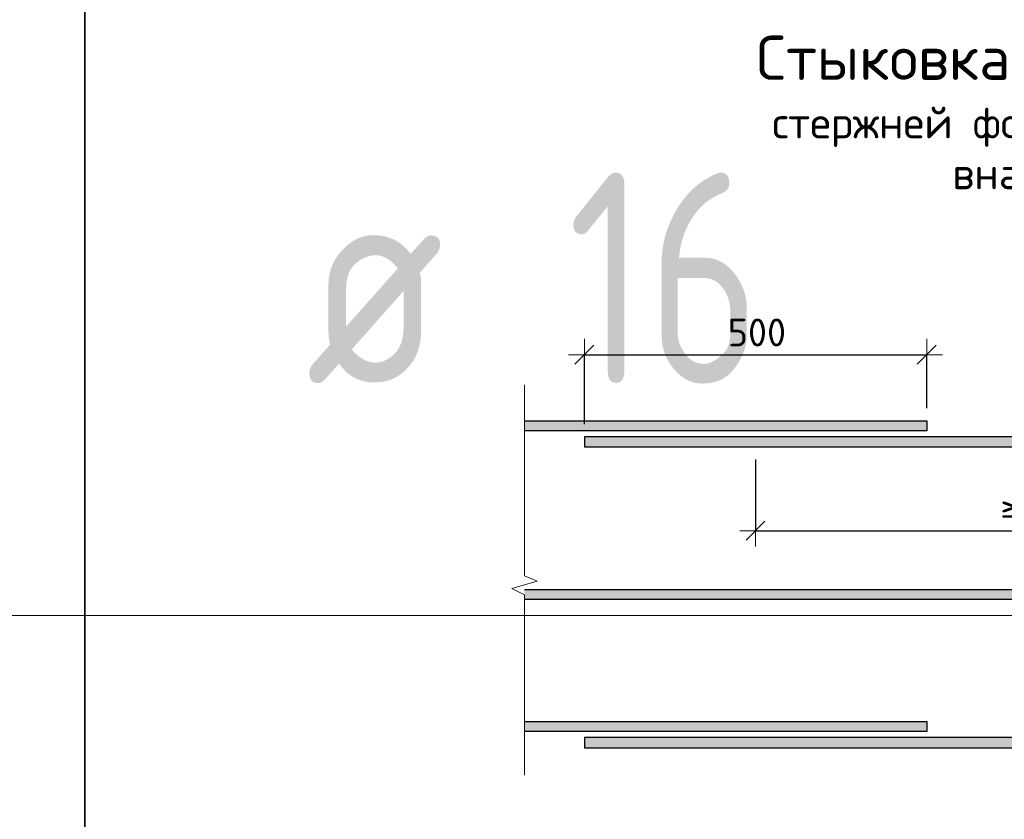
# Model space of a CAD drawing. Header units: metres. Extents: x -38 to 107, y -15 to 21.
# Tile 196 of 254: x 75.342 to 76.51, y 6.63 to 7.578. Entities that reach past the tile are written whole.
import ezdxf

# ---------------------------------------------------------------- set-up
doc = ezdxf.new("R2010")
doc.units = ezdxf.units.M
doc.header["$PDMODE"] = 65
for name, color, linetype, lineweight, true_color in [('XR$3$Арм.стержн.ниж.зоны Х', 7, 'Continuous', 35, 0xc600c6), ('XR$4$Арм.стержн.ниж.зоны Х', 7, 'Continuous', 35, 0xc600c6), ('XR$6$Арм.стержн.ниж.зоны Х', 7, 'Continuous', 35, 0xc600c6)]:
    doc.layers.add(name, color=color, linetype=linetype, lineweight=lineweight, true_color=true_color)
for name, color, linetype, lineweight in [('XR$3$Размерная линия_ общее', 7, 'Continuous', 13), ('XR$4$Размерная линия_ общее', 7, 'Continuous', 13), ('XR$5$Текст_ примечание', 7, 'Continuous', 13), ('XR$6$Размерная линия_ общее', 7, 'Continuous', 13)]:
    doc.layers.add(name, color=color, linetype=linetype, lineweight=lineweight)
doc.styles.add('ISOCPEUR', font='txt')
doc.dimstyles.new('DIMSTYLE_33', dxfattribs={"dimtxt": 0.033, "dimasz": 0.0375, "dimexe": 0, "dimexo": 0, "dimgap": 0.0165, "dimtad": 2, "dimdec": 0, "dimlfac": 1000, "dimrnd": 1, "dimzin": 12, "dimdsep": 46, "dimtxsty": 'ISOCPEUR', "dimblk1": 'ALL_ML_STRICH', "dimblk2": 'ALL_ML_STRICH', "dimsah": 1, "dimcen": 0, "dimclrd": 7, "dimclre": 256, "dimclrt": 7, "dimadec": 0, "dimazin": 0, "dimtfac": 1, "dimtdec": 0, "dimtix": 1, "dimtmove": 2, "dimatfit": 3, "dimfxl": 0, "dimtzin": 0, "dimlwd": 0, "dimlwe": -3, "dimarcsym": 0})
doc.dimstyles.new('DIMSTYLE_6', dxfattribs={"dimtxt": 0.033, "dimasz": 0.0375, "dimexe": 0, "dimexo": 0, "dimgap": 0.0165, "dimtad": 2, "dimdec": 0, "dimlfac": 1000, "dimrnd": 1, "dimzin": 12, "dimdsep": 46, "dimtxsty": 'ISOCPEUR', "dimblk1": 'ALL_ML_STRICH', "dimblk2": 'ALL_ML_STRICH', "dimsah": 1, "dimcen": 0, "dimclrd": 7, "dimclre": 256, "dimclrt": 7, "dimadec": 0, "dimazin": 0, "dimtfac": 1, "dimtdec": 0, "dimtix": 1, "dimtmove": 2, "dimatfit": 3, "dimfxl": 0, "dimtzin": 0, "dimlwd": 0, "dimlwe": -3, "dimarcsym": 0})
doc.dimstyles.new('DIMSTYLE_7', dxfattribs={"dimtxt": 0.033, "dimasz": 0.0375, "dimexe": 0, "dimexo": 0, "dimgap": 0.0165, "dimtad": 2, "dimdec": 0, "dimlfac": 1000, "dimrnd": 1, "dimzin": 12, "dimdsep": 46, "dimtxsty": 'ISOCPEUR', "dimblk1": 'ALL_ML_STRICH', "dimblk2": 'ALL_ML_STRICH', "dimsah": 1, "dimcen": 0, "dimclrd": 7, "dimclre": 256, "dimclrt": 7, "dimadec": 0, "dimazin": 0, "dimtfac": 1, "dimtdec": 0, "dimtix": 1, "dimtmove": 2, "dimatfit": 3, "dimfxl": 0, "dimtzin": 0, "dimlwd": 0, "dimlwe": -3, "dimarcsym": 0})
doc.dimstyles.new('DIMSTYLE_8', dxfattribs={"dimtxt": 0.033, "dimasz": 0.0375, "dimexe": 0, "dimexo": 0, "dimgap": 0.0165, "dimtad": 2, "dimdec": 0, "dimlfac": 1000, "dimrnd": 1, "dimzin": 12, "dimdsep": 46, "dimtxsty": 'ISOCPEUR', "dimblk1": 'ALL_ML_STRICH', "dimblk2": 'ALL_ML_STRICH', "dimsah": 1, "dimcen": 0, "dimclrd": 7, "dimclre": 256, "dimclrt": 7, "dimadec": 0, "dimazin": 0, "dimtfac": 1, "dimtdec": 0, "dimtix": 1, "dimtmove": 2, "dimatfit": 3, "dimfxl": 0, "dimtzin": 0, "dimlwd": 0, "dimlwe": -3, "dimarcsym": 0})

# ---------------------------------------------------------------- blocks, each defined once
blk = doc.blocks.new('ALL_ML_STRICH')
at = {"color": 0, "linetype": 'ByBlock', "lineweight": -2}
for p, q in [((0, -0.5), (0, 0.5)), ((-1, 0), (0.5, 0)), ((-0.3, -0.3), (0.3, 0.3))]:
    blk.add_line(p, q, dxfattribs=at)
blk = doc.blocks.new('*D40')
at = {"layer": 'DEFPOINTS', "color": 7, "linetype": 'Continuous', "lineweight": 13, "transparency": 33554687}
for p in [(76.0122, 7.1808), (76.4182, 7.1027), (76.0122, 7.0837)]:
    blk.add_point(p, dxfattribs=at)
at = {"layer": 'XR$3$Размерная линия_ общее', "color": 253, "linetype": 'Continuous', "lineweight": -2, "true_color": 0xa0a0a0, "transparency": 33554687}
for p, q in [((76.0122, 7.0987), (76.0122, 7.1808)), ((76.4182, 7.1177), (76.4182, 7.1808))]:
    blk.add_line(p, q, dxfattribs=at)
at = {"layer": 'XR$3$Размерная линия_ общее', "color": 7, "linetype": 'Continuous', "lineweight": -2, "transparency": 33554687}
blk.add_line((76.0122, 7.1808), (76.4182, 7.1808), dxfattribs=at)
at = {"layer": 'XR$3$Размерная линия_ общее', "color": 7, "linetype": 'Continuous', "lineweight": 13, "transparency": 33554687, "xscale": 0.0375, "yscale": 0.0375, "zscale": 0.0375, "rotation": 180}
blk.add_blockref('ALL_ML_STRICH', (76.0122, 7.1808), dxfattribs=at)
at = {"layer": 'XR$3$Размерная линия_ общее', "color": 7, "linetype": 'Continuous', "lineweight": 13, "transparency": 33554687, "xscale": 0.0375, "yscale": 0.0375, "zscale": 0.0375}
blk.add_blockref('ALL_ML_STRICH', (76.4182, 7.1808), dxfattribs=at)
at = {"layer": 'XR$3$Размерная линия_ общее', "color": 7, "linetype": 'Continuous', "lineweight": 13, "transparency": 33554687, "insert": (76.1822, 7.2238), "char_height": 0.033, "width": 0.00165, "attachment_point": 1, "line_spacing_factor": 0.60241, "style": 'ISOCPEUR'}
blk.add_mtext('500', dxfattribs=at)
blk = doc.blocks.new('*D41')
at = {"layer": 'DEFPOINTS', "color": 7, "linetype": 'Continuous', "lineweight": 13, "transparency": 33554687}
for p in [(76.2152, 7.0717), (76.2152, 6.9723), (76.8852, 6.9027)]:
    blk.add_point(p, dxfattribs=at)
at = {"layer": 'XR$3$Размерная линия_ общее', "color": 253, "linetype": 'Continuous', "lineweight": -2, "true_color": 0xa0a0a0, "transparency": 33554687}
for p, q in [((76.2152, 7.0567), (76.2152, 6.9723)), ((76.8852, 6.9177), (76.8852, 6.9723))]:
    blk.add_line(p, q, dxfattribs=at)
at = {"layer": 'XR$3$Размерная линия_ общее', "color": 7, "linetype": 'Continuous', "lineweight": -2, "transparency": 33554687}
blk.add_line((76.2152, 6.9723), (76.8852, 6.9723), dxfattribs=at)
at = {"layer": 'XR$3$Размерная линия_ общее', "color": 7, "linetype": 'Continuous', "lineweight": 13, "transparency": 33554687, "xscale": 0.0375, "yscale": 0.0375, "zscale": 0.0375, "rotation": 180}
blk.add_blockref('ALL_ML_STRICH', (76.2152, 6.9723), dxfattribs=at)
at = {"layer": 'XR$3$Размерная линия_ общее', "color": 7, "linetype": 'Continuous', "lineweight": 13, "transparency": 33554687, "xscale": 0.0375, "yscale": 0.0375, "zscale": 0.0375}
blk.add_blockref('ALL_ML_STRICH', (76.8852, 6.9723), dxfattribs=at)
at = {"layer": 'XR$3$Размерная линия_ общее', "color": 7, "linetype": 'Continuous', "lineweight": 13, "transparency": 33554687, "insert": (76.5056, 7.0153), "char_height": 0.033, "width": 0.00165, "attachment_point": 1, "line_spacing_factor": 0.60241, "style": 'ISOCPEUR'}
blk.add_mtext('≥650', dxfattribs=at)
blk = doc.blocks.new('ЭЛЕМЕНТ_УЗОРА_1')
at = {"color": 7, "linetype": 'Continuous', "lineweight": 13, "transparency": 33554687}
blk.add_line((75.9412, 6.6827), (75.9412, 6.6827), dxfattribs=at)
blk.add_lwpolyline([(75.9412, 7.1452), (75.9412, 6.919), (75.9562, 6.9126), (75.9262, 6.9038), (75.9412, 6.8964), (75.9412, 6.6827)], dxfattribs=at)
blk = doc.blocks.new('*D253')
at = {"layer": 'DEFPOINTS', "color": 7, "linetype": 'Continuous', "lineweight": 13, "transparency": 33554687}
for p in [(76.0122, 7.1808), (76.4182, 7.1027), (76.0122, 7.0837)]:
    blk.add_point(p, dxfattribs=at)
at = {"layer": 'XR$4$Размерная линия_ общее', "color": 253, "linetype": 'Continuous', "lineweight": -2, "true_color": 0xa0a0a0, "transparency": 33554687}
for p, q in [((76.0122, 7.0987), (76.0122, 7.1808)), ((76.4182, 7.1177), (76.4182, 7.1808))]:
    blk.add_line(p, q, dxfattribs=at)
at = {"layer": 'XR$4$Размерная линия_ общее', "color": 7, "linetype": 'Continuous', "lineweight": -2, "transparency": 33554687}
blk.add_line((76.0122, 7.1808), (76.4182, 7.1808), dxfattribs=at)
at = {"layer": 'XR$4$Размерная линия_ общее', "color": 7, "linetype": 'Continuous', "lineweight": 13, "transparency": 33554687, "xscale": 0.0375, "yscale": 0.0375, "zscale": 0.0375, "rotation": 180}
blk.add_blockref('ALL_ML_STRICH', (76.0122, 7.1808), dxfattribs=at)
at = {"layer": 'XR$4$Размерная линия_ общее', "color": 7, "linetype": 'Continuous', "lineweight": 13, "transparency": 33554687, "xscale": 0.0375, "yscale": 0.0375, "zscale": 0.0375}
blk.add_blockref('ALL_ML_STRICH', (76.4182, 7.1808), dxfattribs=at)
at = {"layer": 'XR$4$Размерная линия_ общее', "color": 7, "linetype": 'Continuous', "lineweight": 13, "transparency": 33554687, "insert": (76.1822, 7.2238), "char_height": 0.033, "width": 0.00165, "attachment_point": 1, "line_spacing_factor": 0.60241, "style": 'ISOCPEUR'}
blk.add_mtext('500', dxfattribs=at)
blk = doc.blocks.new('*D254')
at = {"layer": 'DEFPOINTS', "color": 7, "linetype": 'Continuous', "lineweight": 13, "transparency": 33554687}
for p in [(76.2152, 7.0717), (76.2152, 6.9723), (76.8852, 6.9027)]:
    blk.add_point(p, dxfattribs=at)
at = {"layer": 'XR$4$Размерная линия_ общее', "color": 253, "linetype": 'Continuous', "lineweight": -2, "true_color": 0xa0a0a0, "transparency": 33554687}
for p, q in [((76.2152, 7.0567), (76.2152, 6.9723)), ((76.8852, 6.9177), (76.8852, 6.9723))]:
    blk.add_line(p, q, dxfattribs=at)
at = {"layer": 'XR$4$Размерная линия_ общее', "color": 7, "linetype": 'Continuous', "lineweight": -2, "transparency": 33554687}
blk.add_line((76.2152, 6.9723), (76.8852, 6.9723), dxfattribs=at)
at = {"layer": 'XR$4$Размерная линия_ общее', "color": 7, "linetype": 'Continuous', "lineweight": 13, "transparency": 33554687, "xscale": 0.0375, "yscale": 0.0375, "zscale": 0.0375, "rotation": 180}
blk.add_blockref('ALL_ML_STRICH', (76.2152, 6.9723), dxfattribs=at)
at = {"layer": 'XR$4$Размерная линия_ общее', "color": 7, "linetype": 'Continuous', "lineweight": 13, "transparency": 33554687, "xscale": 0.0375, "yscale": 0.0375, "zscale": 0.0375}
blk.add_blockref('ALL_ML_STRICH', (76.8852, 6.9723), dxfattribs=at)
at = {"layer": 'XR$4$Размерная линия_ общее', "color": 7, "linetype": 'Continuous', "lineweight": 13, "transparency": 33554687, "insert": (76.5056, 7.0153), "char_height": 0.033, "width": 0.00165, "attachment_point": 1, "line_spacing_factor": 0.60241, "style": 'ISOCPEUR'}
blk.add_mtext('≥650', dxfattribs=at)
blk = doc.blocks.new('ЭЛЕМЕНТ_УЗОРА_13')
at = {"color": 7, "linetype": 'Continuous', "lineweight": 13, "transparency": 33554687}
blk.add_line((75.9412, 6.6827), (75.9412, 6.6827), dxfattribs=at)
blk.add_lwpolyline([(75.9412, 7.1452), (75.9412, 6.919), (75.9562, 6.9126), (75.9262, 6.9038), (75.9412, 6.8964), (75.9412, 6.6827)], dxfattribs=at)
blk = doc.blocks.new('*D892')
at = {"layer": 'DEFPOINTS', "color": 7, "linetype": 'Continuous', "lineweight": 13, "transparency": 33554687}
for p in [(76.0122, 7.1808), (76.4182, 7.1027), (76.0122, 7.0837)]:
    blk.add_point(p, dxfattribs=at)
at = {"layer": 'XR$6$Размерная линия_ общее', "color": 253, "linetype": 'Continuous', "lineweight": -2, "true_color": 0xa0a0a0, "transparency": 33554687}
for p, q in [((76.0122, 7.0987), (76.0122, 7.1808)), ((76.4182, 7.1177), (76.4182, 7.1808))]:
    blk.add_line(p, q, dxfattribs=at)
at = {"layer": 'XR$6$Размерная линия_ общее', "color": 7, "linetype": 'Continuous', "lineweight": -2, "transparency": 33554687}
blk.add_line((76.0122, 7.1808), (76.4182, 7.1808), dxfattribs=at)
at = {"layer": 'XR$6$Размерная линия_ общее', "color": 7, "linetype": 'Continuous', "lineweight": 13, "transparency": 33554687, "xscale": 0.0375, "yscale": 0.0375, "zscale": 0.0375, "rotation": 180}
blk.add_blockref('ALL_ML_STRICH', (76.0122, 7.1808), dxfattribs=at)
at = {"layer": 'XR$6$Размерная линия_ общее', "color": 7, "linetype": 'Continuous', "lineweight": 13, "transparency": 33554687, "xscale": 0.0375, "yscale": 0.0375, "zscale": 0.0375}
blk.add_blockref('ALL_ML_STRICH', (76.4182, 7.1808), dxfattribs=at)
at = {"layer": 'XR$6$Размерная линия_ общее', "color": 7, "linetype": 'Continuous', "lineweight": 13, "transparency": 33554687, "insert": (76.1822, 7.2238), "char_height": 0.033, "width": 0.00165, "attachment_point": 1, "line_spacing_factor": 0.60241, "style": 'ISOCPEUR'}
blk.add_mtext('500', dxfattribs=at)
blk = doc.blocks.new('*D893')
at = {"layer": 'DEFPOINTS', "color": 7, "linetype": 'Continuous', "lineweight": 13, "transparency": 33554687}
for p in [(76.2152, 7.0717), (76.2152, 6.9723), (76.8852, 6.9027)]:
    blk.add_point(p, dxfattribs=at)
at = {"layer": 'XR$6$Размерная линия_ общее', "color": 253, "linetype": 'Continuous', "lineweight": -2, "true_color": 0xa0a0a0, "transparency": 33554687}
for p, q in [((76.2152, 7.0567), (76.2152, 6.9723)), ((76.8852, 6.9177), (76.8852, 6.9723))]:
    blk.add_line(p, q, dxfattribs=at)
at = {"layer": 'XR$6$Размерная линия_ общее', "color": 7, "linetype": 'Continuous', "lineweight": -2, "transparency": 33554687}
blk.add_line((76.2152, 6.9723), (76.8852, 6.9723), dxfattribs=at)
at = {"layer": 'XR$6$Размерная линия_ общее', "color": 7, "linetype": 'Continuous', "lineweight": 13, "transparency": 33554687, "xscale": 0.0375, "yscale": 0.0375, "zscale": 0.0375, "rotation": 180}
blk.add_blockref('ALL_ML_STRICH', (76.2152, 6.9723), dxfattribs=at)
at = {"layer": 'XR$6$Размерная линия_ общее', "color": 7, "linetype": 'Continuous', "lineweight": 13, "transparency": 33554687, "xscale": 0.0375, "yscale": 0.0375, "zscale": 0.0375}
blk.add_blockref('ALL_ML_STRICH', (76.8852, 6.9723), dxfattribs=at)
at = {"layer": 'XR$6$Размерная линия_ общее', "color": 7, "linetype": 'Continuous', "lineweight": 13, "transparency": 33554687, "insert": (76.5056, 7.0153), "char_height": 0.033, "width": 0.00165, "attachment_point": 1, "line_spacing_factor": 0.60241, "style": 'ISOCPEUR'}
blk.add_mtext('≥650', dxfattribs=at)
blk = doc.blocks.new('ЭЛЕМЕНТ_УЗОРА_34')
at = {"color": 7, "linetype": 'Continuous', "lineweight": 13, "transparency": 33554687}
blk.add_line((75.9412, 6.6827), (75.9412, 6.6827), dxfattribs=at)
blk.add_lwpolyline([(75.9412, 7.1452), (75.9412, 6.919), (75.9562, 6.9126), (75.9262, 6.9038), (75.9412, 6.8964), (75.9412, 6.6827)], dxfattribs=at)

msp = doc.modelspace()

# ---------------------------------------------------------------- hatches: boundary and pattern name
at = {"linetype": 'Continuous', "lineweight": 13, "true_color": 0xc8c8c8, "transparency": 33554687}
for points in [[(75.9412, 7.0907), (76.4182, 7.0907), (76.4182, 7.1027), (75.9412, 7.1027)], [(75.9412, 7.0907), (76.4182, 7.0907), (76.4182, 7.1027), (75.9412, 7.1027)], [(75.9412, 7.0907), (76.4182, 7.0907), (76.4182, 7.1027), (75.9412, 7.1027)], [(76.0122, 7.0837), (76.0122, 7.0717), (77.2012, 7.0717), (77.2012, 7.0837)], [(76.0122, 7.0837), (76.0122, 7.0717), (77.2012, 7.0717), (77.2012, 7.0837)], [(76.0122, 7.0837), (76.0122, 7.0717), (77.2012, 7.0717), (77.2012, 7.0837)], [(75.9412, 6.8907), (77.0972, 6.8907), (77.0972, 6.9027), (75.9412, 6.9027)], [(75.9412, 6.8907), (77.0972, 6.8907), (77.0972, 6.9027), (75.9412, 6.9027)], [(75.9412, 6.8907), (77.0972, 6.8907), (77.0972, 6.9027), (75.9412, 6.9027)], [(75.9412, 6.7341), (76.4182, 6.7341), (76.4182, 6.7461), (75.9412, 6.7461)], [(75.9412, 6.7341), (76.4182, 6.7341), (76.4182, 6.7461), (75.9412, 6.7461)], [(75.9412, 6.7341), (76.4182, 6.7341), (76.4182, 6.7461), (75.9412, 6.7461)], [(76.0122, 6.7271), (76.0122, 6.7151), (77.2012, 6.7151), (77.2012, 6.7271)], [(76.0122, 6.7271), (76.0122, 6.7151), (77.2012, 6.7151), (77.2012, 6.7271)], [(76.0122, 6.7271), (76.0122, 6.7151), (77.2012, 6.7151), (77.2012, 6.7271)]]:
    msp.add_hatch(color=9, dxfattribs=at).paths.add_polyline_path(points)

# ---------------------------------------------------------------- linework, layer by layer
at = {"layer": 'XR$3$Арм.стержн.ниж.зоны Х', "color": 7, "linetype": 'Continuous', "lineweight": 25, "transparency": 33554687}
for points in [[(75.9412, 7.1027), (76.4182, 7.1027), (76.4182, 7.0907), (75.9412, 7.0907)], [(77.2012, 7.0837), (76.0122, 7.0837), (76.0122, 7.0717), (77.2012, 7.0717)], [(75.9412, 6.9027), (77.0972, 6.9027), (77.0972, 6.8907), (75.9412, 6.8907)], [(75.9412, 6.7461), (76.4182, 6.7461), (76.4182, 6.7341), (75.9412, 6.7341)], [(77.2012, 6.7271), (76.0122, 6.7271), (76.0122, 6.7151), (77.2012, 6.7151)]]:
    msp.add_lwpolyline(points, dxfattribs=at)
at = {"layer": 'XR$4$Арм.стержн.ниж.зоны Х', "color": 7, "linetype": 'Continuous', "lineweight": 25, "transparency": 33554687}
for points in [[(75.9412, 7.1027), (76.4182, 7.1027), (76.4182, 7.0907), (75.9412, 7.0907)], [(77.2012, 7.0837), (76.0122, 7.0837), (76.0122, 7.0717), (77.2012, 7.0717)], [(75.9412, 6.9027), (77.0972, 6.9027), (77.0972, 6.8907), (75.9412, 6.8907)], [(75.9412, 6.7461), (76.4182, 6.7461), (76.4182, 6.7341), (75.9412, 6.7341)], [(77.2012, 6.7271), (76.0122, 6.7271), (76.0122, 6.7151), (77.2012, 6.7151)]]:
    msp.add_lwpolyline(points, dxfattribs=at)
at = {"layer": 'XR$5$Текст_ примечание', "color": 7, "linetype": 'Continuous', "lineweight": 35, "transparency": 33554687}
for p, q in [((75.4198, 7.6717), (75.4198, 6.8717)), ((75.4198, 6.8717), (75.4198, 6.0717))]:
    msp.add_line(p, q, dxfattribs=at)
at = {"layer": 'XR$5$Текст_ примечание', "color": 7, "linetype": 'Continuous', "lineweight": 13, "transparency": 33554687}
msp.add_line((86.4198, 6.8717), (67.9198, 6.8717), dxfattribs=at)
at = {"layer": 'XR$6$Арм.стержн.ниж.зоны Х', "color": 7, "linetype": 'Continuous', "lineweight": 25, "transparency": 33554687}
for points in [[(75.9412, 7.1027), (76.4182, 7.1027), (76.4182, 7.0907), (75.9412, 7.0907)], [(77.2012, 7.0837), (76.0122, 7.0837), (76.0122, 7.0717), (77.2012, 7.0717)], [(75.9412, 6.9027), (77.0972, 6.9027), (77.0972, 6.8907), (75.9412, 6.8907)], [(75.9412, 6.7461), (76.4182, 6.7461), (76.4182, 6.7341), (75.9412, 6.7341)], [(77.2012, 6.7271), (76.0122, 6.7271), (76.0122, 6.7151), (77.2012, 6.7151)]]:
    msp.add_lwpolyline(points, dxfattribs=at)

# ---------------------------------------------------------------- block references
at = {"color": 7, "linetype": 'Continuous', "lineweight": 13, "transparency": 33554687}
for name in ['ЭЛЕМЕНТ_УЗОРА_1', 'ЭЛЕМЕНТ_УЗОРА_13', 'ЭЛЕМЕНТ_УЗОРА_34']:
    msp.add_blockref(name, (0, 0), dxfattribs=at)

# ---------------------------------------------------------------- texts
at = {"color": 7, "linetype": 'Continuous', "lineweight": 13, "transparency": 33554687, "insert": (76.5737, 7.5592), "char_height": 0.0525, "width": 0.938044, "attachment_point": 2, "line_spacing_factor": 0.963855}
msp.add_mtext('\\A1;{\\fISOCPEUR|i0|b0;\\H0.052500;\\W1.000000;\\C7;Стыковка арматурных}\\P{\\fISOCPEUR|i0|b0;\\H0.037500;\\W1.000000;\\C7;стержней фоновой арматуры}\\P{\\fISOCPEUR|i0|b0;\\H0.037500;\\W1.000000;\\C7;внахлёстку}\\P', dxfattribs=at)
msp.add_mtext('\\A1;{\\fISOCPEUR|i0|b0;\\H0.052500;\\W1.000000;\\C7;Стыковка арматурных}\\P{\\fISOCPEUR|i0|b0;\\H0.037500;\\W1.000000;\\C7;стержней фоновой арматуры}\\P{\\fISOCPEUR|i0|b0;\\H0.037500;\\W1.000000;\\C7;внахлёстку}\\P', dxfattribs=at)
msp.add_mtext('\\A1;{\\fISOCPEUR|i0|b0;\\H0.052500;\\W1.000000;\\C7;Стыковка арматурных}\\P{\\fISOCPEUR|i0|b0;\\H0.037500;\\W1.000000;\\C7;стержней фоновой арматуры}\\P{\\fISOCPEUR|i0|b0;\\H0.037500;\\W1.000000;\\C7;внахлёстку}\\P', dxfattribs=at)
at = {"layer": 'XR$5$Текст_ примечание', "color": 7, "linetype": 'Continuous', "lineweight": 35, "transparency": 33554687, "char_height": 0.25, "attachment_point": 7, "style": 'ISOCPEUR'}
for s, insert, width in [('\\W0.75;16', (75.9925, 7.1467), 0.393567), ('\\W0.82;ø', (75.6817, 7.1467), 0.327205)]:
    msp.add_mtext(s, dxfattribs=dict(at, insert=insert, width=width))

# ---------------------------------------------------------------- dimensions: what is measured, and where the dimension line sits
at = {"layer": 'XR$3$Размерная линия_ общее', "color": 7, "linetype": 'Continuous', "lineweight": 13, "transparency": 33554687}
for base, p1, p2, text, dimstyle, override, picture, middle in [((76.4182, 7.1808), (76.0122, 7.0987), (76.4182, 7.1177), '500', 'DIMSTYLE_6', {"dimpost": '<>', "dimclrd": 7, "dimclre": 253, "dimclrt": 7, "dimlwd": 0, "dimlwe": 65533}, '*D40', (76.2152, 7.1973)), ((76.8852, 6.9723), (76.2152, 7.0567), (76.8852, 6.9177), '≥650', 'DIMSTYLE_7', {"dimpost": '≥<>', "dimclrd": 7, "dimclre": 253, "dimclrt": 7, "dimlwd": 0, "dimlwe": 65533}, '*D41', (76.5502, 6.9888))]:
    dim = msp.add_linear_dim(base=base, p1=p1, p2=p2, text=text, dimstyle=dimstyle, override=override, dxfattribs=at)
    dim.commit()
    dim.dimension.update_dxf_attribs({"geometry": picture, "text_midpoint": middle, "dimtype": 160})
at = {"layer": 'XR$4$Размерная линия_ общее', "color": 7, "linetype": 'Continuous', "lineweight": 13, "transparency": 33554687}
for base, p1, p2, text, dimstyle, override, picture, middle in [((76.4182, 7.1808), (76.0122, 7.0987), (76.4182, 7.1177), '500', 'DIMSTYLE_8', {"dimpost": '<>', "dimclrd": 7, "dimclre": 253, "dimclrt": 7, "dimlwd": 0, "dimlwe": 65533}, '*D253', (76.2152, 7.1973)), ((76.8852, 6.9723), (76.2152, 7.0567), (76.8852, 6.9177), '≥650', 'DIMSTYLE_33', {"dimpost": '≥<>', "dimclrd": 7, "dimclre": 253, "dimclrt": 7, "dimlwd": 0, "dimlwe": 65533}, '*D254', (76.5502, 6.9888))]:
    dim = msp.add_linear_dim(base=base, p1=p1, p2=p2, text=text, dimstyle=dimstyle, override=override, dxfattribs=at)
    dim.commit()
    dim.dimension.update_dxf_attribs({"geometry": picture, "text_midpoint": middle, "dimtype": 160})
at = {"layer": 'XR$6$Размерная линия_ общее', "color": 7, "linetype": 'Continuous', "lineweight": 13, "transparency": 33554687}
for base, p1, p2, text, dimstyle, override, picture, middle in [((76.4182, 7.1808), (76.0122, 7.0987), (76.4182, 7.1177), '500', 'DIMSTYLE_8', {"dimpost": '<>', "dimclrd": 7, "dimclre": 253, "dimclrt": 7, "dimlwd": 0, "dimlwe": 65533}, '*D892', (76.2152, 7.1973)), ((76.8852, 6.9723), (76.2152, 7.0567), (76.8852, 6.9177), '≥650', 'DIMSTYLE_33', {"dimpost": '≥<>', "dimclrd": 7, "dimclre": 253, "dimclrt": 7, "dimlwd": 0, "dimlwe": 65533}, '*D893', (76.5502, 6.9888))]:
    dim = msp.add_linear_dim(base=base, p1=p1, p2=p2, text=text, dimstyle=dimstyle, override=override, dxfattribs=at)
    dim.commit()
    dim.dimension.update_dxf_attribs({"geometry": picture, "text_midpoint": middle, "dimtype": 160})

doc.saveas('drawing.dxf')
